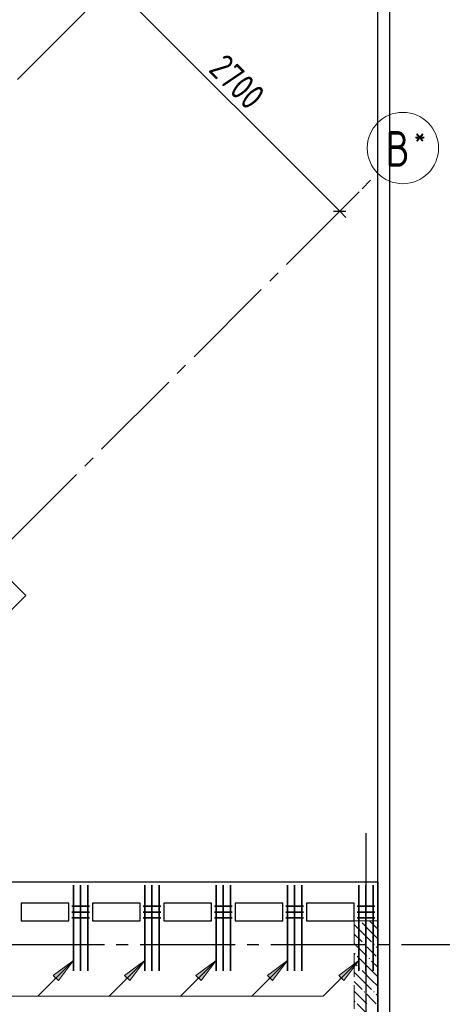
# Model space of a CAD drawing. Header units: millimetres. Extents: x 0 to 43617, y 0 to 59400.
# Tile 20 of 31: x 30061 to 33616, y 24029 to 32311. Entities that reach past the tile are written whole.
import ezdxf

# ---------------------------------------------------------------- set-up
doc = ezdxf.new("R2010")
doc.units = ezdxf.units.MM
doc.linetypes.add('______2', pattern=[270, 200, -70])
doc.linetypes.add('______5', pattern=[1100, 800, -100, 100, -100])
for name, color, linetype, lineweight in [('S1 Стержни арматуры фон', 7, 'Continuous', 25), ('Standard', 7, 'Continuous', 25), ('ЖБ Пилон', 180, 'Continuous', 25), ('Оси', 40, '______5', 18), ('Позиционная метка номер позиции', 7, 'Continuous', 13), ('Поперечное армирование AW фон', 7, 'Continuous', 25)]:
    doc.layers.add(name, color=color, linetype=linetype, lineweight=lineweight)
doc.layers.add('ЖБ Перекрытие верхний уровень', color=7, linetype='Continuous', lineweight=25, true_color=0xe0e0ff)
doc.styles.add('GOST 2.304-81', font='txt')
doc.styles.add('ISOCPEUR', font='txt')

msp = doc.modelspace()

# ---------------------------------------------------------------- hatches: boundary and pattern name
at = {"layer": 'ЖБ Пилон', "linetype": 'Continuous', "lineweight": 18, "transparency": 33554687}
for points in [[(32924.3, 24730), (32921, 24726.6), (32917.6, 24730)], [(32954.4, 24533.1), (32960.9, 24539.6), (32967.4, 24533.1), (32960.9, 24526.6)], [(33034.4, 24533.1), (33040.9, 24539.6), (33047.4, 24533.1), (33040.9, 24526.6)], [(32874.5, 24453.1), (32881, 24459.6), (32887.5, 24453.1), (32881, 24446.6)], [(32994.5, 24413.1), (33001, 24419.6), (33007.5, 24413.1), (33001, 24406.6)], [(32914.5, 24333.1), (32921, 24339.6), (32927.4, 24333.1), (32921, 24326.6)], [(32954.4, 24133.1), (32960.9, 24139.6), (32967.4, 24133.1), (32960.9, 24126.6)], [(33034.4, 24133.1), (33040.9, 24139.6), (33047.4, 24133.1), (33040.9, 24126.6)], [(32874.5, 24053.1), (32881, 24059.6), (32887.5, 24053.1), (32881, 24046.6)]]:
    msp.add_hatch(color=7, dxfattribs=at).paths.add_polyline_path(points, flags=16)
at = {"layer": 'Позиционная метка номер позиции', "linetype": 'Continuous', "lineweight": 13, "transparency": 33554687}
for points in [[(30344.3, 24271.1), (30514, 24398.4), (30386.7, 24228.6)], [(30944.3, 24271.1), (31114, 24398.4), (30986.7, 24228.6)], [(31544.3, 24271.1), (31714, 24398.4), (31586.7, 24228.6)], [(32144.3, 24271.1), (32314, 24398.4), (32186.7, 24228.6)], [(32744.3, 24271.1), (32914, 24398.4), (32786.7, 24228.6)], [(32744.3, 24271.1), (32914, 24398.4), (32786.7, 24228.6)]]:
    msp.add_hatch(color=7, dxfattribs=at).paths.add_polyline_path(points, flags=16)

# ---------------------------------------------------------------- linework, layer by layer
at = {"layer": 'S1 Стержни арматуры фон', "color": 7, "linetype": 'Continuous', "lineweight": 35, "transparency": 33554687}
for p, q in [((30514, 25030), (30514, 24310)), ((30574, 25030), (30574, 24310)), ((30634, 25030), (30634, 24310)), ((31114, 25030), (31114, 24310)), ((31174, 25030), (31174, 24310)), ((31234, 25030), (31234, 24310)), ((31714, 25030), (31714, 24310)), ((31774, 25030), (31774, 24310)), ((31834, 25030), (31834, 24310)), ((32314, 25030), (32314, 24310)), ((32374, 25030), (32374, 24310)), ((32434, 25030), (32434, 24310)), ((32914, 25030), (32914, 24310)), ((32974, 25030), (32974, 24310)), ((33034, 25030), (33034, 24310))]:
    msp.add_line(p, q, dxfattribs=at)
at = {"layer": 'Standard', "color": 7, "linetype": 'Continuous', "lineweight": 25, "transparency": 33554687}
for p, q in [((24619.4, 32961.5), (30113.7, 27467.3)), ((32699.6, 30700.3), (32805.7, 30700.3)), ((30113.7, 27467.3), (28826.7, 26180.3)), ((29947.1, 25060), (33074, 25060)), ((33074, 25060), (33074, 10100)), ((30074, 24880), (30074, 24730)), ((30474, 24880), (30074, 24880)), ((30474, 24730), (30474, 24880)), ((30674, 24880), (30674, 24730)), ((31074, 24880), (30674, 24880)), ((31074, 24730), (31074, 24880)), ((31274, 24880), (31274, 24730)), ((31674, 24880), (31274, 24880)), ((31674, 24730), (31674, 24880)), ((31874, 24880), (31874, 24730)), ((32274, 24880), (31874, 24880)), ((32274, 24730), (32274, 24880)), ((32474, 24880), (32474, 24730)), ((32874, 24880), (32474, 24880)), ((32874, 24730), (32874, 24880)), ((30074, 24730), (30474, 24730)), ((30674, 24730), (31074, 24730)), ((31274, 24730), (31674, 24730)), ((31874, 24730), (32274, 24730)), ((32474, 24730), (32874, 24730))]:
    msp.add_line(p, q, dxfattribs=at)
at = {"layer": 'Standard', "color": 7, "linetype": 'Continuous', "lineweight": 13, "transparency": 33554687}
for p, q in [((30843.5, 32609.5), (32752.7, 30700.3)), ((32752.7, 30700.3), (32805.7, 30647.2))]:
    msp.add_line(p, q, dxfattribs=at)
at = {"layer": 'Standard', "color": 251, "linetype": 'Continuous', "lineweight": -3, "true_color": 0x656565, "transparency": 33554687}
for q in [(32915.7, 30863.3), (32841, 30788.7), (32664.3, 30611.9)]:
    msp.add_line((32752.7, 30700.3), q, dxfattribs=at)
at = {"layer": 'Standard', "color": 254, "linetype": 'Continuous', "lineweight": 25, "true_color": 0xc4c4ff, "transparency": 33554687}
msp.add_lwpolyline([(7294, 10000), (33174, 10000), (33174, 57320), (7294, 57320), (7294, 10000)], dxfattribs=at)
at = {"layer": 'Standard', "color": 7, "linetype": 'Continuous', "lineweight": 25, "transparency": 33554687}
msp.add_lwpolyline([(7394, 10100), (33074, 10100), (33074, 57220), (7394, 57220), (7394, 10100)], dxfattribs=at)
at = {"layer": 'Standard', "color": 7, "linetype": 'Continuous', "lineweight": 13, "transparency": 33554687}
msp.add_lwpolyline([(7674, 10379.8), (33074, 10379.8), (33074, 57220), (7674, 57220), (7674, 10379.8)], dxfattribs=at)
at = {"layer": 'ЖБ Перекрытие верхний уровень', "color": 7, "linetype": 'Continuous', "lineweight": 18, "transparency": 33554687}
for p, q in [((30113.7, 27467.3), (24619.4, 32961.5)), ((28826.7, 26180.3), (30113.7, 27467.3)), ((33074, 25060), (29947.1, 25060)), ((33074, 10100), (33074, 25060)), ((30074, 24880), (30474, 24880)), ((30074, 24730), (30074, 24880)), ((30474, 24880), (30474, 24730)), ((30674, 24880), (31074, 24880)), ((30674, 24730), (30674, 24880)), ((31074, 24880), (31074, 24730)), ((31274, 24880), (31674, 24880)), ((31274, 24730), (31274, 24880)), ((31674, 24880), (31674, 24730)), ((31874, 24880), (32274, 24880)), ((31874, 24730), (31874, 24880)), ((32274, 24880), (32274, 24730)), ((32474, 24880), (32874, 24880)), ((32474, 24730), (32474, 24880)), ((32874, 24880), (32874, 24730)), ((30474, 24730), (30074, 24730)), ((31074, 24730), (30674, 24730)), ((31674, 24730), (31274, 24730)), ((32274, 24730), (31874, 24730)), ((32874, 24730), (32474, 24730))]:
    msp.add_line(p, q, dxfattribs=at)
at = {"layer": 'ЖБ Пилон', "color": 253, "linetype": '______2', "lineweight": 13, "true_color": 0xa0a0a0, "transparency": 33554687}
for p, q in [((32874, 24730), (32874, 23280)), ((33074, 24730), (32874, 24730)), ((33074, 23280), (33074, 24730))]:
    msp.add_line(p, q, dxfattribs=at)
at = {"layer": 'ЖБ Пилон', "color": 9, "linetype": 'Continuous', "lineweight": 18, "true_color": 0xc7c7c7, "transparency": 33554687}
for p, q in [((32940.9, 24633.1), (32874, 24700.1)), ((32940.9, 24713.1), (33021, 24633.1)), ((33021, 24713.1), (33004.1, 24730)), ((33021, 24713.1), (33074, 24660.1)), ((32874, 24620.1), (32940.9, 24553.1)), ((32940.9, 24633.1), (33021, 24553.1)), ((33021, 24633.1), (33074, 24580.1)), ((32874, 24540.1), (32981, 24433.1)), ((33021, 24473.1), (32981, 24513.1)), ((33060.9, 24433.1), (33021, 24473.1)), ((33060.9, 24513.1), (33074, 24500.1)), ((32874, 24380.1), (32901, 24353.1)), ((33021, 24313.1), (32901, 24433.1)), ((33021, 24393.1), (33074, 24340.1)), ((32940.9, 24233.1), (32874, 24300.1)), ((32940.9, 24313.1), (33021, 24233.1)), ((33021, 24313.1), (33074, 24260.1)), ((32874, 24220.1), (32940.9, 24153.1)), ((32940.9, 24233.1), (33021, 24153.1)), ((33021, 24233.1), (33074, 24180.1)), ((32874, 24140.1), (32981, 24033.1)), ((33021, 24073.1), (32981, 24113.1)), ((33060.9, 24113.1), (33074, 24100.1)), ((33021, 23913.1), (32901, 24033.1)), ((33060.9, 24033.1), (33021, 24073.1))]:
    msp.add_line(p, q, dxfattribs=at)
at = {"layer": 'Оси', "color": 8, "linetype": '______5', "lineweight": -3, "transparency": 33554687}
for p, q in [((12153.1, 13919.1), (31163, 32929)), ((14415.9, 12363.5), (33072.2, 31019.8)), ((32974, 25468.7), (32974, 7100)), ((34074, 24530), (4600, 24530)), ((34074, 24530), (4600, 24530))]:
    msp.add_line(p, q, dxfattribs=at)
at = {"layer": 'Оси', "color": 7, "linetype": 'Continuous', "lineweight": 13, "transparency": 33554687}
msp.add_circle((33284.3, 31231.9), 300, dxfattribs=at)
at = {"layer": 'Позиционная метка номер позиции', "color": 7, "linetype": 'Continuous', "lineweight": 13, "transparency": 33554687}
for p, q in [((30514, 24398.4), (30214, 24098.4)), ((30344.3, 24271.1), (30514, 24398.4)), ((30514, 24398.4), (30386.7, 24228.6)), ((30514, 24398.4), (30514, 24398.4)), ((30514, 24398.4), (30514, 24398.4)), ((30514, 24398.4), (30514, 24398.4)), ((31114, 24398.4), (30814, 24098.4)), ((30944.3, 24271.1), (31114, 24398.4)), ((31114, 24398.4), (30986.7, 24228.6)), ((31114, 24398.4), (31114, 24398.4)), ((31114, 24398.4), (31114, 24398.4)), ((31114, 24398.4), (31114, 24398.4)), ((31714, 24398.4), (31414, 24098.4)), ((31544.3, 24271.1), (31714, 24398.4)), ((31714, 24398.4), (31586.7, 24228.6)), ((31714, 24398.4), (31714, 24398.4)), ((31714, 24398.4), (31714, 24398.4)), ((31714, 24398.4), (31714, 24398.4)), ((32314, 24398.4), (32014, 24098.4)), ((32144.3, 24271.1), (32314, 24398.4)), ((32314, 24398.4), (32186.7, 24228.6)), ((32314, 24398.4), (32314, 24398.4)), ((32314, 24398.4), (32314, 24398.4)), ((32314, 24398.4), (32314, 24398.4)), ((32914, 24398.4), (32614, 24098.4)), ((32744.3, 24271.1), (32914, 24398.4)), ((32744.3, 24271.1), (32914, 24398.4)), ((32914, 24398.4), (32786.7, 24228.6)), ((32914, 24398.4), (32786.7, 24228.6)), ((32914, 24398.4), (32914, 24398.4)), ((32914, 24398.4), (32914, 24398.4)), ((32914, 24398.4), (32914, 24398.4)), ((32914, 24398.4), (32914, 24398.4)), ((32914, 24398.4), (32914, 24398.4)), ((32914, 24398.4), (32914, 24398.4)), ((30386.7, 24228.6), (30344.3, 24271.1)), ((30986.7, 24228.6), (30944.3, 24271.1)), ((31586.7, 24228.6), (31544.3, 24271.1)), ((32186.7, 24228.6), (32144.3, 24271.1)), ((32786.7, 24228.6), (32744.3, 24271.1)), ((32786.7, 24228.6), (32744.3, 24271.1)), ((30365.5, 24249.9), (30354.9, 24239.3)), ((30965.5, 24249.9), (30954.9, 24239.3)), ((31565.5, 24249.9), (31554.9, 24239.3)), ((32165.5, 24249.9), (32154.9, 24239.3)), ((32765.5, 24249.9), (32754.9, 24239.3)), ((32765.5, 24249.9), (32754.9, 24239.3))]:
    msp.add_line(p, q, dxfattribs=at)
msp.add_lwpolyline([(32914, 24398.4), (32614, 24098.4), (29438.3, 24098.4), (27940.5, 25596.1), (27140.5, 25596.1)], dxfattribs=at)
at = {"layer": 'Поперечное армирование AW фон', "color": 7, "linetype": 'Continuous', "lineweight": 35, "transparency": 33554687}
for p, q in [((30649, 24855), (30499, 24855)), ((31249, 24855), (31099, 24855)), ((31849, 24855), (31699, 24855)), ((32449, 24855), (32299, 24855)), ((33049, 24855), (32899, 24855)), ((30649, 24805), (30499, 24805)), ((31249, 24805), (31099, 24805)), ((31849, 24805), (31699, 24805)), ((32449, 24805), (32299, 24805)), ((33049, 24805), (32899, 24805)), ((30649, 24755), (30499, 24755)), ((31249, 24755), (31099, 24755)), ((31849, 24755), (31699, 24755)), ((32449, 24755), (32299, 24755)), ((33049, 24755), (32899, 24755))]:
    msp.add_line(p, q, dxfattribs=at)

# ---------------------------------------------------------------- texts
at = {"layer": 'Standard', "color": 7, "linetype": 'Continuous', "lineweight": 25, "transparency": 33554687, "insert": (31639.9, 31883.7), "char_height": 220, "width": 672.621, "attachment_point": 7, "rotation": 315, "style": 'GOST 2.304-81'}
msp.add_mtext('2700', dxfattribs=at)
at = {"layer": 'Оси', "color": 7, "linetype": 'Continuous', "lineweight": 25, "transparency": 33554687, "attachment_point": 7, "style": 'ISOCPEUR'}
for s, insert, char_height, width in [('\\W0.80;*', (33377.8, 31249.4), 180, 215.909), ('\\W0.80;В', (33137.8, 31074.4), 300, 359.83)]:
    msp.add_mtext(s, dxfattribs=dict(at, insert=insert, char_height=char_height, width=width))

doc.saveas('drawing.dxf')
